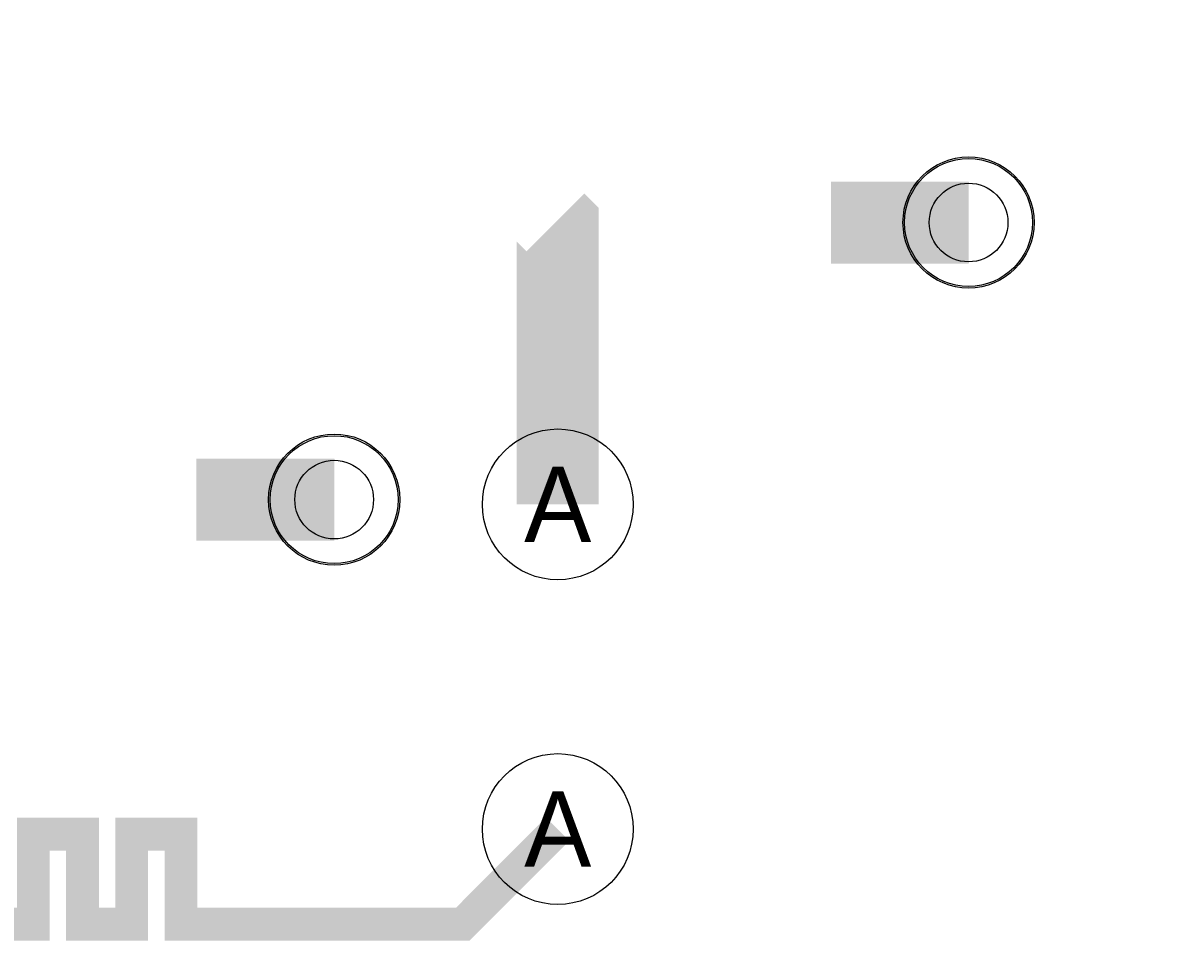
# Model space of a CAD drawing. Extents: x 0 to 3292, y 0 to 2151.
# Tile 43 of 50: x 2169 to 2519, y 1122 to 1407. Entities that reach past the tile are written whole.
import ezdxf
from ezdxf.enums import TextEntityAlignment as Align

# ---------------------------------------------------------------- set-up
doc = ezdxf.new("R2010")
doc.units = 0
doc.layers.add('ETCH_BOTTOM', color=1, linetype='CONTINUOUS')
doc.layers.add('ETCH_TOP', color=4, linetype='CONTINUOUS')

# ---------------------------------------------------------------- blocks, each defined once
blk = doc.blocks.new('VIA_C10H24')
at = {"layer": 'ETCH_BOTTOM'}
for radius in [19.5, 19.5, 12]:
    blk.add_circle((0, 0), radius, dxfattribs=at)
at = {"layer": 'ETCH_TOP'}
for radius in [19.5, 19.5, 12]:
    blk.add_circle((0, 0), radius, dxfattribs=at)
blk = doc.blocks.new('FIGURE_CIRCLE')
blk.add_circle((0, 0), 0.5)

msp = doc.modelspace()

# ---------------------------------------------------------------- linework, layer by layer
at = {"layer": 'ETCH_BOTTOM'}
for points, const_width in [([(2331, 1346), (2331.69, 1345.31), (2331.69, 1260.05)], 25), ([(2415, 1346), (2457, 1346)], 25), ([(2221.5, 1261.5), (2263.5, 1261.5)], 25), ([(2331.69, 1161.05), (2302.69, 1132.05), (2216.75, 1132.05), (2216.75, 1159.5), (2201.75, 1159.5), (2201.75, 1132.05), (2186.75, 1132.05), (2186.75, 1159.5), (2171.75, 1159.5), (2171.75, 1132.05), (2156.75, 1132.05)], 10)]:
    msp.add_lwpolyline(points, dxfattribs=dict(at, const_width=const_width))

# ---------------------------------------------------------------- block references
at = {"layer": 'ETCH_BOTTOM', "rotation": 90}
msp.add_blockref('VIA_C10H24', (2263.5, 1261.5), dxfattribs=at)
at = {"layer": 'ETCH_TOP'}
msp.add_blockref('VIA_C10H24', (2457, 1346), dxfattribs=at)
at = {"layer": 'MANUFACTURING_NCDRILL_FIGURE'}
for p, xscale, yscale in [((2457, 1346), 40, 40), ((2263.5, 1261.5), 40, 40), ((2331.69, 1260.05), 46, 46), ((2331.69, 1161.05), 46, 46)]:
    msp.add_blockref('FIGURE_CIRCLE', p, dxfattribs=dict(at, xscale=xscale, yscale=yscale))

# ---------------------------------------------------------------- texts
for p in [(2331.69, 1260.05), (2331.69, 1161.05)]:
    msp.add_text('A', height=23, dxfattribs=at).set_placement(p, align=Align.MIDDLE_CENTER)

doc.saveas('drawing.dxf')
